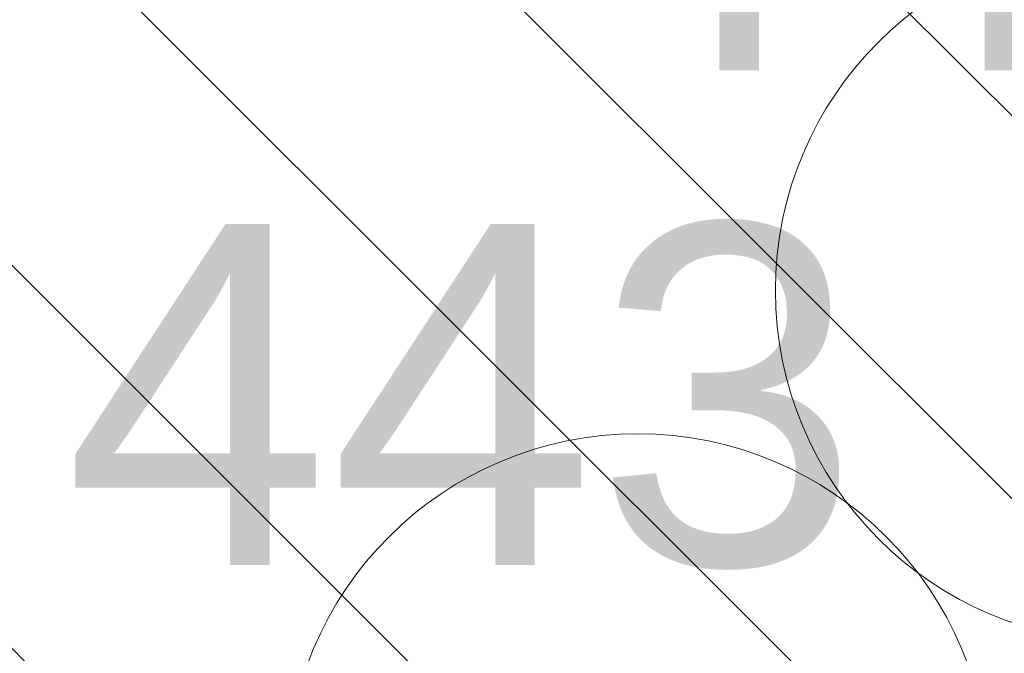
# Model space of a CAD drawing. Header units: metres. Extents: x 179483 to 180084, y 582739 to 582904.
# Tile 166 of 205: x 179889.4 to 179892.86, y 582795.68 to 582797.91. Entities that reach past the tile are written whole.
import ezdxf

# ---------------------------------------------------------------- set-up
doc = ezdxf.new("R2010")
doc.units = ezdxf.units.M
doc.layers.get('0').update_dxf_attribs({"linetype": 'CONTINUOUS', "lineweight": 9})
doc.layers.add('TA - VERDACHT_OBJECT', color=1, linetype='CONTINUOUS', lineweight=18)
doc.layers.add('TA - VRIJGEGEVEN TOT 4M-MV', color=3, linetype='CONTINUOUS', lineweight=18)
doc.styles.get("Standard").update_dxf_attribs({"font": 'arial.ttf'})

# ---------------------------------------------------------------- blocks, each defined once
blk = doc.blocks.new('Object')
at = {"lineweight": 20}
blk.add_circle((0, 0), 1.2358, dxfattribs=at)
at = {"color": 7}
blk.add_attdef('1', (-2.4803, 0.7741), '', height=1.2, dxfattribs=at)

msp = doc.modelspace()

# ---------------------------------------------------------------- hatches: boundary and pattern name
at = {"layer": 'TA - VRIJGEGEVEN TOT 4M-MV'}
h = msp.add_hatch(dxfattribs=at)
h.set_pattern_fill('ANSI31', color=256, scale=0.3, angle=90, style=0)
h.paths.add_polyline_path([(179897.7763, 582794.19), (179897.2549, 582795.2713), (179897.2169, 582797.0968), (179898.586, 582798.0856), (179900.8678, 582798.7702), (179902.1609, 582800.9379), (179889.0402, 582802.3451), (179887.4073, 582802.5561), (179886.085, 582794.849), (179890.612, 582794.0334), (179896.0363, 582794.3189)])

# ---------------------------------------------------------------- block references
at = {"layer": 'TA - VERDACHT_OBJECT', "linetype": 'ByBlock'}
for p, values in [((179893.29, 582796.96), {'1': ' 449'}), ((179891.57, 582795.22), {'1': ' 443'})]:
    msp.add_blockref('Object', p, dxfattribs=at).add_auto_attribs(values)

doc.saveas('drawing.dxf')
